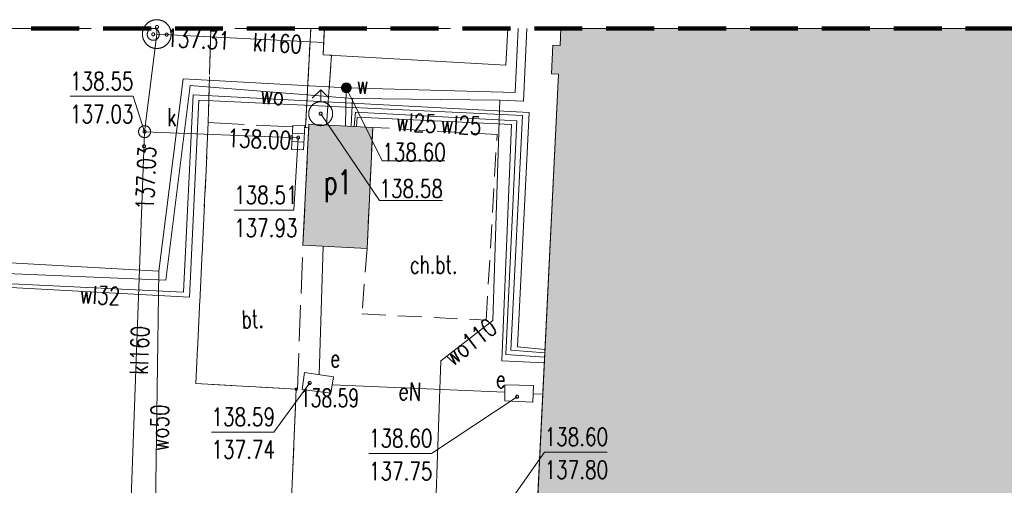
# Model space of a CAD drawing. Header units: centimetres. Extents: x -29333 to 403204, y -464147 to 16641.
# Tile 109 of 134: x 57042 to 61151, y 3801 to 5743. Entities that reach past the tile are written whole.
import ezdxf
from ezdxf.xclip import XClip

# ---------------------------------------------------------------- set-up
doc = ezdxf.new("R2010")
doc.units = ezdxf.units.CM
doc.header["$MEASUREMENT"] = 0
doc.header["$XCLIPFRAME"] = 0
for name, pattern in [('1_OTKC', [150, 100, -50]), ('1_OTKJ', [200, 150, -50]), ('1_OTKU', [200, 150, -50]), ('4', [250, 150, -100]), ('Przerywana BARDZO długa', [300, 200, -100])]:
    doc.linetypes.add(name, pattern=pattern)
for name, color, linetype in [('2010 Mlawa_628_1_mdcp_plus_zakres obcięta_13_BLOKADA_L_0', 7, 'Continuous'), ('2010 Mlawa_628_1_mdcp_plus_zakres obcięta_13_EGBB_E_T_0', 7, 'Continuous'), ('2010 Mlawa_628_1_mdcp_plus_zakres obcięta_13_EGBB_L_0', 7, 'Continuous'), ('2010 Mlawa_628_1_mdcp_plus_zakres obcięta_13_OTK_E_T_1', 7, 'Continuous'), ('2010 Mlawa_628_1_mdcp_plus_zakres obcięta_13_OTK_E_T_3', 7, 'Continuous'), ('2010 Mlawa_628_1_mdcp_plus_zakres obcięta_13_OTK_L_0', 7, 'Continuous'), ('2010 Mlawa_628_1_mdcp_plus_zakres obcięta_13_OTK_L_1', 7, 'Continuous'), ('2010 Mlawa_628_1_mdcp_plus_zakres obcięta_13_OTK_L_2', 7, 'Continuous'), ('2010 Mlawa_628_1_mdcp_plus_zakres obcięta_13_OTK_L_4', 7, 'Continuous'), ('2010 Mlawa_628_1_mdcp_plus_zakres obcięta_13_OTR_T_0', 7, 'Continuous'), ('2010 Mlawa_628_1_mdcp_plus_zakres obcięta_13_SUEP_E_T_0', 7, 'Continuous'), ('2010 Mlawa_628_1_mdcp_plus_zakres obcięta_13_SUEP_L_0', 7, 'Continuous'), ('2010 Mlawa_628_1_mdcp_plus_zakres obcięta_13_SUER_T_0', 7, 'Continuous'), ('2010 Mlawa_628_1_mdcp_plus_zakres obcięta_13_SUK_T_1', 7, 'Continuous'), ('2010 Mlawa_628_1_mdcp_plus_zakres obcięta_13_SUKP_E_T_0', 7, 'Continuous'), ('2010 Mlawa_628_1_mdcp_plus_zakres obcięta_13_SUKP_L_0', 7, 'Continuous'), ('2010 Mlawa_628_1_mdcp_plus_zakres obcięta_13_SUKR_T_0', 7, 'Continuous'), ('2010 Mlawa_628_1_mdcp_plus_zakres obcięta_13_SUL_L_1', 7, 'Continuous'), ('2010 Mlawa_628_1_mdcp_plus_zakres obcięta_13_SUP_E_T_1', 7, 'Continuous'), ('2010 Mlawa_628_1_mdcp_plus_zakres obcięta_13_SUP_L_1', 7, 'Continuous'), ('2010 Mlawa_628_1_mdcp_plus_zakres obcięta_13_SUP_L_3', 7, 'Continuous'), ('2010 Mlawa_628_1_mdcp_plus_zakres obcięta_13_SUP_T_4', 7, 'Continuous'), ('2010 Mlawa_628_1_mdcp_plus_zakres obcięta_13_SUW_E_T_2', 7, 'Continuous'), ('2010 Mlawa_628_1_mdcp_plus_zakres obcięta_13_SUW_T_2', 7, 'Continuous'), ('2010 Mlawa_628_1_mdcp_plus_zakres obcięta_13_SUW_T_5', 7, 'Continuous'), ('2010 Mlawa_628_1_mdcp_plus_zakres obcięta_13_SUWP_E_T_0', 7, 'Continuous'), ('2010 Mlawa_628_1_mdcp_plus_zakres obcięta_13_SUWP_L_0', 7, 'Continuous'), ('2010 Mlawa_628_1_mdcp_plus_zakres obcięta_13_SUWR_T_0', 7, 'Continuous'), ('MAPA MDCP', 7, 'Continuous'), ('PZT NOWE PAB', 7, 'Continuous')]:
    doc.layers.add(name, color=color, linetype=linetype)
doc.styles.add('GENERATED_STYLE_2', font='Simplex.shx')

# ---------------------------------------------------------------- blocks, each defined once
blk = doc.blocks.new('Rysunek_4_13', base_point=(-745725621.2, -588524063.1))
at = {"layer": '2010 Mlawa_628_1_mdcp_plus_zakres obcięta_13_BLOKADA_L_0', "color": 7, "linetype": '4', "lineweight": 18}
blk.add_line((51689.8, 5705.9), (63044.8, 5705.9), dxfattribs=at)
at = {"layer": '2010 Mlawa_628_1_mdcp_plus_zakres obcięta_13_EGBB_L_0', "color": 7, "linetype": 'Continuous', "lineweight": 18}
for p, q in [((58313.4, 5705.9), (58307.8, 5596.9)), ((59070.8, 5553.9), (59078.5, 5705.9)), ((59300.3, 5705.9), (59296.8, 5635.9)), ((59266.8, 5636.9), (59260.8, 5516.9)), ((59296.8, 5635.9), (59266.8, 5636.9)), ((58307.8, 5596.9), (59070.8, 5553.9)), ((59290.8, 5515.9), (59199.8, 3667.9)), ((59260.8, 5516.9), (59290.8, 5515.9)), ((58248.8, 5306.9), (58223.8, 4802.9)), ((58514.8, 5293.9), (58248.8, 5306.9)), ((58491.8, 4788.9), (58514.8, 5293.9)), ((58223.8, 4802.9), (58491.8, 4788.9))]:
    blk.add_line(p, q, dxfattribs=at)
at = {"layer": '2010 Mlawa_628_1_mdcp_plus_zakres obcięta_13_OTK_L_0', "color": 7, "linetype": '1_OTKJ', "lineweight": 18}
for p, q in [((57828.8, 5313.9), (57839.4, 5705.9)), ((57776.8, 4224.9), (57828.8, 5313.9)), ((58195.8, 4201.9), (57776.8, 4224.9)), ((58169.8, 3609.9), (58195.8, 4201.9))]:
    blk.add_line(p, q, dxfattribs=at)
at = {"layer": '2010 Mlawa_628_1_mdcp_plus_zakres obcięta_13_OTK_L_1', "color": 7, "linetype": 'Continuous', "lineweight": 18}
for p, q in [((58256.2, 5705.9), (58234.8, 5292.9)), ((58342.8, 5594.9), (58321.8, 5302.9)), ((58169.8, 3609.9), (58195.8, 4201.9))]:
    blk.add_line(p, q, dxfattribs=at)
at = {"layer": '2010 Mlawa_628_1_mdcp_plus_zakres obcięta_13_OTK_L_2', "color": 7, "linetype": '1_OTKC', "lineweight": 18}
for p, q in [((58256.2, 5705.9), (58234.8, 5292.9)), ((58307.8, 5596.9), (58313.4, 5705.9)), ((58342.8, 5594.9), (58307.8, 5596.9)), ((58321.8, 5302.9), (58342.8, 5594.9)), ((58247.8, 5291.9), (58248.8, 5306.9)), ((58248.8, 5306.9), (58321.8, 5302.9)), ((58234.8, 5292.9), (58247.8, 5291.9)), ((58514.8, 5293.9), (58491.8, 4788.9)), ((59033.8, 5263.9), (58514.8, 5293.9)), ((58988.8, 4489.9), (59033.8, 5263.9)), ((58491.8, 4788.9), (58469.8, 4515.9)), ((58469.8, 4515.9), (58988.8, 4489.9))]:
    blk.add_line(p, q, dxfattribs=at)
at = {"layer": '2010 Mlawa_628_1_mdcp_plus_zakres obcięta_13_OTK_L_4', "color": 7, "linetype": '1_OTKU', "lineweight": 18}
for p, q in [((57839.4, 5705.9), (57828.8, 5313.9)), ((58234.8, 5292.9), (58256.2, 5705.9)), ((57828.8, 5313.9), (57776.8, 4224.9)), ((57828.8, 5313.9), (58234.8, 5292.9)), ((58223.8, 4802.9), (58247.8, 5291.9)), ((58247.8, 5291.9), (58234.8, 5292.9)), ((58200.8, 4201.9), (58223.8, 4802.9)), ((57776.8, 4224.9), (58195.8, 4201.9)), ((58195.8, 4201.9), (58200.8, 4201.9))]:
    blk.add_line(p, q, dxfattribs=at)
at = {"layer": '2010 Mlawa_628_1_mdcp_plus_zakres obcięta_13_OTR_T_0', "color": 7, "linetype": 'Continuous', "lineweight": 18}
blk.add_circle((58195.8, 4201.9), 4.5, dxfattribs=at)
at = {"layer": '2010 Mlawa_628_1_mdcp_plus_zakres obcięta_13_SUEP_L_0', "color": 1, "linetype": 'Continuous', "lineweight": 18}
for p, q in [((58291.4, 4262.3), (58308.7, 4798.5)), ((59066.8, 4188.9), (58345.8, 4219.3)), ((59184.3, 4182.9), (59225.1, 4180.9))]:
    blk.add_line(p, q, dxfattribs=at)
at = {"layer": '2010 Mlawa_628_1_mdcp_plus_zakres obcięta_13_SUER_T_0', "color": 1, "linetype": 'Continuous', "lineweight": 18}
for p, q in [((58252, 4227.9), (58102.6, 4022.8)), ((59117.8, 4170.3), (58759.7, 3934)), ((57842, 4022.8), (58102.6, 4022.8)), ((58499.1, 3934), (58759.7, 3934)), ((59094.6, 3742.6), (59232.3, 3939.8)), ((59232.3, 3939.8), (59492.9, 3939.8))]:
    blk.add_line(p, q, dxfattribs=at)
for centre in [(58252, 4227.9), (59117.8, 4170.3)]:
    blk.add_circle(centre, 6.25, dxfattribs=at)
at = {"layer": '2010 Mlawa_628_1_mdcp_plus_zakres obcięta_13_SUK_T_1', "color": 36, "linetype": 'Continuous', "lineweight": 18, "true_color": 0x803300}
for p, q in [((58176.6, 5202.1), (58181.1, 5302)), ((58181.1, 5302), (58231.1, 5299.7)), ((58179.7, 5269.5), (58229.6, 5267.3)), ((58231.1, 5299.7), (58226.6, 5199.8)), ((58178.1, 5234.6), (58228, 5232.3)), ((58226.6, 5199.8), (58176.6, 5202.1))]:
    blk.add_line(p, q, dxfattribs=at)
at = {"layer": '2010 Mlawa_628_1_mdcp_plus_zakres obcięta_13_SUKP_L_0', "color": 36, "linetype": 'Continuous', "lineweight": 18, "true_color": 0x803300}
for p, q in [((57613.8, 5682.9), (57562.8, 5275.9)), ((57614.6, 5705.9), (57613.8, 5682.9)), ((57613.8, 5682.9), (58310.8, 5647.9)), ((57562.8, 5275.9), (57484.8, 3155.9)), ((57562.8, 5275.9), (58203.8, 5250.9))]:
    blk.add_line(p, q, dxfattribs=at)
at = {"layer": '2010 Mlawa_628_1_mdcp_plus_zakres obcięta_13_SUKR_T_0', "color": 36, "linetype": 'Continuous', "lineweight": 18, "true_color": 0x803300}
for p, q in [((57251.6, 5423.4), (57514.8, 5423.4)), ((57562.8, 5275.9), (57514.8, 5423.4)), ((58203.8, 5250.9), (58185.8, 4948.4)), ((57936.1, 4948.4), (58185.8, 4948.4))]:
    blk.add_line(p, q, dxfattribs=at)
for centre in [(57614.8, 5712.9), (57598.8, 5681.9), (57654.8, 5680.9), (57562.8, 5275.9), (57560.6, 5214.9), (58174.9, 5252), (58203.8, 5250.9)]:
    blk.add_circle(centre, 6.25, dxfattribs=at)
at = {"layer": '2010 Mlawa_628_1_mdcp_plus_zakres obcięta_13_SUL_L_1', "color": 7, "linetype": 'Continuous', "lineweight": 18}
for p, q in [((58308.7, 4798.5), (58291.4, 4262.3)), ((58345.8, 4219.3), (59066.8, 4188.9))]:
    blk.add_line(p, q, dxfattribs=at)
at = {"layer": '2010 Mlawa_628_1_mdcp_plus_zakres obcięta_13_SUP_L_1', "color": 7, "linetype": 'Continuous', "lineweight": 18}
blk.add_circle((57613.8, 5682.9), 60, dxfattribs=at)
at = {"layer": '2010 Mlawa_628_1_mdcp_plus_zakres obcięta_13_SUP_L_3', "color": 7, "linetype": 'Continuous', "lineweight": 18}
for p, q in [((58229.8, 4270.9), (58220.8, 4200.9)), ((58350.8, 4253.9), (58229.8, 4270.9)), ((58340.8, 4184.9), (58350.8, 4253.9)), ((58220.8, 4200.9), (58340.8, 4184.9)), ((59185.8, 4217.9), (59066.8, 4219.9)), ((59066.8, 4219.9), (59066.8, 4153.9)), ((59182.8, 4147.9), (59185.8, 4217.9)), ((59066.8, 4153.9), (59182.8, 4147.9))]:
    blk.add_line(p, q, dxfattribs=at)
at = {"layer": '2010 Mlawa_628_1_mdcp_plus_zakres obcięta_13_SUP_T_4', "color": 7, "linetype": 'Continuous', "lineweight": 18}
for centre in [(57598.8, 5681.9), (57562.8, 5275.9)]:
    blk.add_circle(centre, 25, dxfattribs=at)
at = {"layer": '2010 Mlawa_628_1_mdcp_plus_zakres obcięta_13_SUW_T_2', "color": 5, "linetype": 'Continuous', "lineweight": 18}
for p, q in [((58297.8, 5450.9), (58262.5, 5415.6)), ((58297.8, 5450.9), (58333.2, 5415.6)), ((58297.8, 5400.9), (58297.8, 5450.9))]:
    blk.add_line(p, q, dxfattribs=at)
blk.add_circle((58297.8, 5350.9), 50, dxfattribs=at)
at = {"layer": '2010 Mlawa_628_1_mdcp_plus_zakres obcięta_13_SUW_T_5', "color": 5, "linetype": 'Continuous', "lineweight": 18}
for radius in [20, 17.5, 15, 12.5, 10, 7.5, 5, 2.5, 0.715]:
    blk.add_circle((58404.8, 5458.9), radius, dxfattribs=at)
at = {"layer": '2010 Mlawa_628_1_mdcp_plus_zakres obcięta_13_SUWP_L_0', "color": 5, "linetype": 'Continuous', "lineweight": 18}
for p, q in [((59109.8, 5438.9), (59122.4, 5705.9)), ((59158.8, 5705.9), (59144.8, 5402.9)), ((57621.8, 4693.9), (57723.8, 5496.9)), ((57650.8, 4655.9), (57752.8, 5467.9)), ((57723.8, 5496.9), (58404.8, 5458.9)), ((57752.8, 5467.9), (58430.8, 5413.9)), ((57765.8, 5429.9), (57724.8, 4606.9)), ((59167.8, 5355.9), (57765.8, 5429.9)), ((58404.8, 5458.9), (58400.8, 5299.5)), ((58404.8, 5458.9), (59109.8, 5438.9)), ((57750.8, 4585.9), (57788.8, 5406.9)), ((57788.8, 5406.9), (59140.8, 5342.9)), ((58430.8, 5413.9), (58424.9, 5298.3)), ((58430.8, 5413.9), (59045.8, 5406.9)), ((59045.8, 5406.9), (59015.8, 4487.9)), ((59144.8, 5402.9), (59045.8, 5406.9)), ((58442.8, 5356.9), (58437.8, 5297.7)), ((59115.8, 5320.9), (58442.8, 5356.9)), ((59140.8, 5342.9), (59091.8, 4363.9)), ((59118.8, 4377.9), (59167.8, 5355.9)), ((58447.9, 5297.2), (58449.8, 5336.9)), ((58449.8, 5336.9), (59094.8, 5305.9)), ((59094.8, 5305.9), (59053.8, 4319.9)), ((59070.8, 4345.9), (59115.8, 5320.9)), ((57621.8, 4693.9), (56976.8, 4730.9)), ((56949.8, 4685.9), (57650.8, 4655.9)), ((57604.8, 3418.9), (57621.8, 4693.9)), ((57724.8, 4606.9), (56340.8, 4672.9)), ((56354.8, 4660.9), (57750.8, 4585.9)), ((59015.8, 4487.9), (58798.8, 4319.9)), ((59091.8, 4363.9), (59233.6, 4352.9)), ((59234.3, 4367.9), (59118.8, 4377.9)), ((58798.8, 4319.9), (58777.8, 3727.9)), ((59053.8, 4319.9), (59231.6, 4311.9)), ((59232.7, 4334.9), (59070.8, 4345.9))]:
    blk.add_line(p, q, dxfattribs=at)
at = {"layer": '2010 Mlawa_628_1_mdcp_plus_zakres obcięta_13_SUWR_T_0', "color": 5, "linetype": 'Continuous', "lineweight": 18}
for p, q in [((58404.8, 5458.9), (58554.8, 5153.9)), ((58297.8, 5350.9), (58542.8, 4988.4)), ((58554.8, 5153.9), (58815.4, 5153.9)), ((58542.8, 4988.4), (58806.1, 4988.4))]:
    blk.add_line(p, q, dxfattribs=at)
for centre in [(58404.8, 5458.9), (58297.8, 5350.9)]:
    blk.add_circle(centre, 6.25, dxfattribs=at)
at = {"layer": '2010 Mlawa_628_1_mdcp_plus_zakres obcięta_13_EGBB_E_T_0', "color": 7, "linetype": 'Continuous', "lineweight": 18, "insert": (58311.6, 5049.2), "char_height": 100, "attachment_point": 4, "style": 'GENERATED_STYLE_2'}
blk.add_mtext('\\A1;{\\W0.700000x;\\pql;\\FSimplex.shx;p1}', dxfattribs=at)
at = {"layer": '2010 Mlawa_628_1_mdcp_plus_zakres obcięta_13_OTK_E_T_1', "color": 7, "linetype": 'Continuous', "lineweight": 18, "insert": (58670.3, 4683.9), "char_height": 75, "attachment_point": 7, "style": 'GENERATED_STYLE_2'}
blk.add_mtext('\\A1;{\\W0.700000x;\\pql;\\FSimplex.shx;ch.bt.}', dxfattribs=at)
at = {"layer": '2010 Mlawa_628_1_mdcp_plus_zakres obcięta_13_OTK_E_T_3', "color": 7, "linetype": 'Continuous', "lineweight": 18, "insert": (57968.8, 4455.3), "char_height": 75, "attachment_point": 7, "rotation": 2.12, "style": 'GENERATED_STYLE_2'}
blk.add_mtext('\\A1;{\\W0.700000x;\\pql;\\FSimplex.shx;bt.}', dxfattribs=at)
at = {"layer": '2010 Mlawa_628_1_mdcp_plus_zakres obcięta_13_OTR_T_0', "color": 7, "linetype": 'Continuous', "lineweight": 18, "insert": (58210.8, 4202.8), "char_height": 75, "attachment_point": 1, "style": 'GENERATED_STYLE_2'}
blk.add_mtext('\\A1;{\\W0.700000x;\\pql;\\FSimplex.shx;138.59}', dxfattribs=at)
at = {"layer": '2010 Mlawa_628_1_mdcp_plus_zakres obcięta_13_SUEP_E_T_0', "color": 1, "linetype": 'Continuous', "lineweight": 18, "insert": (58622.6, 4194.8), "char_height": 75, "attachment_point": 4, "rotation": 357.5887, "style": 'GENERATED_STYLE_2'}
blk.add_mtext('\\A1;{\\W0.750000x;\\pql;\\FSimplex.shx;eN}', dxfattribs=at)
at = {"layer": '2010 Mlawa_628_1_mdcp_plus_zakres obcięta_13_SUER_T_0', "color": 1, "linetype": 'Continuous', "lineweight": 18, "char_height": 75, "attachment_point": 1, "style": 'GENERATED_STYLE_2'}
for s, insert in [('\\A1;{\\W0.750000x;\\pql;\\FSimplex.shx;138.59}', (57842, 4123.6)), ('\\A1;{\\W0.750000x;\\pql;\\FSimplex.shx;138.60}', (58499.1, 4034.9)), ('\\A1;{\\W0.750000x;\\pql;\\FSimplex.shx;138.60}', (59232.3, 4040.7)), ('\\A1;{\\W0.750000x;\\pql;\\FSimplex.shx;137.74}', (57842, 3987.9)), ('\\A1;{\\W0.750000x;\\pql;\\FSimplex.shx;137.80}', (59232.3, 3903.2)), ('\\A1;{\\W0.750000x;\\pql;\\FSimplex.shx;137.75}', (58499.1, 3897.4))]:
    blk.add_mtext(s, dxfattribs=dict(at, insert=insert))
at = {"layer": '2010 Mlawa_628_1_mdcp_plus_zakres obcięta_13_SUKP_E_T_0', "color": 36, "linetype": 'Continuous', "lineweight": 18, "true_color": 0x803300, "char_height": 75, "style": 'GENERATED_STYLE_2'}
for s, insert, attachment_point, rotation in [('\\A1;{\\W0.750000x;\\pql;\\FSimplex.shx;kl160}', (58015.2, 5650.3), 4, 357.1253), ('\\A1;{\\W0.750000x;\\pqc;\\FSimplex.shx;kl160}', (57541.7, 4363.5), 5, 87.8929)]:
    blk.add_mtext(s, dxfattribs=dict(at, insert=insert, attachment_point=attachment_point, rotation=rotation))
at = {"layer": '2010 Mlawa_628_1_mdcp_plus_zakres obcięta_13_SUKR_T_0', "color": 36, "linetype": 'Continuous', "lineweight": 18, "true_color": 0x803300, "char_height": 75, "style": 'GENERATED_STYLE_2'}
for s, insert, attachment_point, rotation in [('\\A1;{\\W0.750000x;\\pql;\\FSimplex.shx;137.31}', (57654.2, 5668.3), 4, 357.11), ('\\A1;{\\W0.750000x;\\pqr;\\FSimplex.shx;138.00}', (58174.3, 5239.5), 6, 357.71), ('\\A1;{\\W0.750000x;\\pqr;\\FSimplex.shx;137.03}', (57573.2, 5214.5), 6, 87.89)]:
    blk.add_mtext(s, dxfattribs=dict(at, insert=insert, attachment_point=attachment_point, rotation=rotation))
at = {"layer": '2010 Mlawa_628_1_mdcp_plus_zakres obcięta_13_SUKR_T_0', "color": 36, "linetype": 'Continuous', "lineweight": 18, "true_color": 0x803300, "char_height": 75, "attachment_point": 1, "style": 'GENERATED_STYLE_2'}
for s, insert in [('\\A1;{\\W0.750000x;\\pql;\\FSimplex.shx;138.55}', (57251.6, 5524.3)), ('\\A1;{\\W0.750000x;\\pql;\\FSimplex.shx;137.03}', (57251.6, 5386.8)), ('\\A1;{\\W0.750000x;\\pql;\\FSimplex.shx;138.51}', (57936.1, 5049.3)), ('\\A1;{\\W0.750000x;\\pql;\\FSimplex.shx;137.93}', (57936.1, 4911.8))]:
    blk.add_mtext(s, dxfattribs=dict(at, insert=insert))
at = {"layer": '2010 Mlawa_628_1_mdcp_plus_zakres obcięta_13_SUP_E_T_1', "color": 7, "linetype": 'Continuous', "lineweight": 18, "char_height": 75, "attachment_point": 7, "style": 'GENERATED_STYLE_2'}
for s, insert in [('\\A1;{\\W0.700000x;\\pql;\\FSimplex.shx;k}', (57657.8, 5299.5)), ('\\A1;{\\W0.700000x;\\pql;\\FSimplex.shx;e}', (58338.3, 4293.1)), ('\\A1;{\\W0.700000x;\\pql;\\FSimplex.shx;e}', (59029.1, 4206.4))]:
    blk.add_mtext(s, dxfattribs=dict(at, insert=insert))
at = {"layer": '2010 Mlawa_628_1_mdcp_plus_zakres obcięta_13_SUW_E_T_2', "color": 5, "linetype": 'Continuous', "lineweight": 18, "insert": (58448.3, 5433.9), "char_height": 75, "attachment_point": 7, "style": 'GENERATED_STYLE_2'}
blk.add_mtext('\\A1;{\\W0.700000x;\\pql;\\FSimplex.shx;w}', dxfattribs=at)
at = {"layer": '2010 Mlawa_628_1_mdcp_plus_zakres obcięta_13_SUWP_E_T_0', "color": 5, "linetype": 'Continuous', "lineweight": 18, "char_height": 75, "attachment_point": 5, "style": 'GENERATED_STYLE_2'}
for s, insert, rotation in [('\\A1;{\\W0.750000x;\\pqc;\\FSimplex.shx;wo}', (58096, 5427.4), 355.4462), ('\\A1;{\\W0.750000x;\\pqc;\\FSimplex.shx;wl25}', (58697.3, 5312.6), 357.2484), ('\\A1;{\\W0.750000x;\\pqc;\\FSimplex.shx;wl25}', (58884.4, 5303.6), 357.2484), ('\\A1;{\\W0.750000x;\\pqc;\\FSimplex.shx;wl32}', (57377.2, 4593.5), 356.9248), ('\\A1;{\\W0.750000x;\\pqc;\\FSimplex.shx;wo110}', (58921.4, 4399.1), 37.7468), ('\\A1;{\\W0.750000x;\\pqc;\\FSimplex.shx;wo50}', (57625.6, 4040.7), 89.2361)]:
    blk.add_mtext(s, dxfattribs=dict(at, insert=insert, rotation=rotation))
at = {"layer": '2010 Mlawa_628_1_mdcp_plus_zakres obcięta_13_SUWR_T_0', "color": 5, "linetype": 'Continuous', "lineweight": 18, "char_height": 75, "style": 'GENERATED_STYLE_2'}
for s, insert, attachment_point in [('\\A1;{\\W0.750000x;\\pql;\\FSimplex.shx;138.60}', (58554.8, 5152.9), 7), ('\\A1;{\\W0.750000x;\\pql;\\FSimplex.shx;138.58}', (58542.8, 5038.3), 4)]:
    blk.add_mtext(s, dxfattribs=dict(at, insert=insert, attachment_point=attachment_point))

msp = doc.modelspace()

# ---------------------------------------------------------------- hatches: boundary and pattern name
at = {"layer": 'PZT NOWE PAB', "linetype": 'Continuous', "lineweight": 0, "true_color": 0x4f4f4f, "transparency": 33554559}
for points in [[(59300.3, 5705.9), (59296.8, 5635.9), (59266.8, 5636.9), (59260.8, 5516.9), (59290.8, 5515.9), (59199.8, 3667.9), (60210.8, 3617.9), (60208.8, 3461.9), (60890.8, 3432.9), (60896.8, 3585.9), (61913.8, 3536.9), (62004.8, 5387.9), (62034.8, 5385.9), (62040.8, 5505.9), (62010.8, 5507.9), (62020.7, 5705.9)], [(58248.8, 5306.9), (58223.8, 4802.9), (58491.8, 4788.9), (58514.8, 5293.9)]]:
    msp.add_hatch(color=251, dxfattribs=at).paths.add_polyline_path(points)

# ---------------------------------------------------------------- linework, layer by layer
at = {"layer": 'PZT NOWE PAB', "color": 124, "linetype": 'Przerywana BARDZO długa', "lineweight": 200, "flags": 128}
msp.add_lwpolyline([(51689.8, 5705.9), (63044.8, 5705.9), (71434.8, 3877.9), (79469.8, 4744.9), (80481.8, -6650.1), (75075.8, -7063.1), (72357.8, -15719.1), (69521.8, -18554.1), (56553.8, -17624.1), (51967.8, 107.9), (51908.8, 48.9)], close=True, dxfattribs=at)
at = {"layer": 'PZT NOWE PAB', "color": 7, "linetype": 'Continuous', "lineweight": 13, "flags": 128}
for points in [[(59300.3, 5705.9), (59296.8, 5635.9), (59266.8, 5636.9), (59260.8, 5516.9), (59290.8, 5515.9), (59199.8, 3667.9), (60210.8, 3617.9), (60208.8, 3461.9), (60890.8, 3432.9), (60896.8, 3585.9), (61913.8, 3536.9), (62004.8, 5387.9), (62034.8, 5385.9), (62040.8, 5505.9), (62010.8, 5507.9), (62020.7, 5705.9)], [(58248.8, 5306.9), (58514.8, 5293.9), (58491.8, 4788.9), (58223.8, 4802.9)]]:
    msp.add_lwpolyline(points, close=True, dxfattribs=at)

# ---------------------------------------------------------------- block references
at = {"layer": 'MAPA MDCP', "color": 151, "linetype": 'Continuous', "lineweight": 13, "true_color": 0x80c2ff}
ref = msp.add_blockref('Rysunek_4_13', (-745725621.2, -588524063.1), dxfattribs=at)
XClip(ref).set_block_clipping_path([(51157.1316538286, -19056.0251476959), (81475.159538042, -19056.0251476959), (81475.1595380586, -2291.2859517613), (80094.3925547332, -2197.1288595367), (79656.9077541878, 2708.9656158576), (81475.1595380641, 3294.6233514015), (81475.1595380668, 5995.166576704), (79391.2894918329, 5995.1665766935), (79236.5670289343, 4736.0914165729), (78168.8180721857, 4617.3317406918), (77590.5687296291, 5995.1665766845), (53235.899278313, 5995.1665765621), (53338.1891512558, 5713.3646833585), (52818.3323959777, 5714.3082139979), (52685.4063431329, 5995.1665765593), (51157.1316537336, 5995.1665765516)])

doc.saveas('drawing.dxf')
